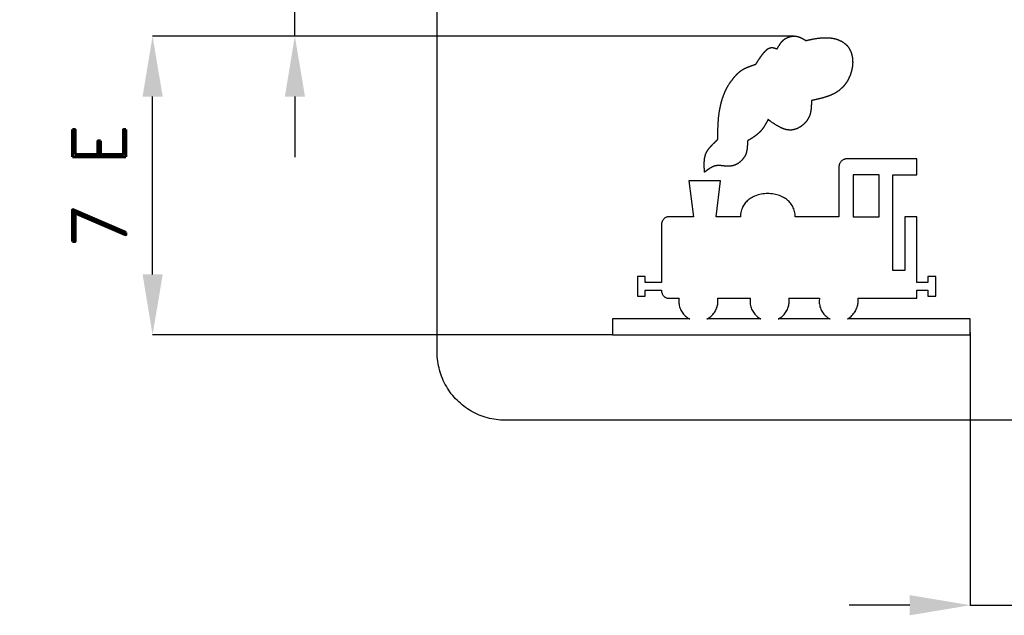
# Model space of a CAD drawing. Header units: millimetres. Extents: x -515 to 3121, y -2498 to 3941.
# Tile 2 of 5: x -212 to 1172, y -177 to 660. Entities that reach past the tile are written whole.
import ezdxf

# ---------------------------------------------------------------- set-up
doc = ezdxf.new("R2010")
doc.units = ezdxf.units.MM
doc.header["$LTSCALE"] = 5
doc.layers.add('Kóty', color=2, linetype='Continuous')
doc.layers.add('Značka', color=7, linetype='Continuous')
doc.styles.get("Standard").update_dxf_attribs({"font": 'romand.shx', "height": 75})
doc.dimstyles.get("Standard").update_dxf_attribs({"dimtxt": 75, "dimasz": 85, "dimexe": 0.18, "dimexo": 0.0625, "dimgap": 37.5, "dimtad": 1, "dimdec": 0, "dimzin": 0, "dimdsep": 46, "dimtxsty": 'Standard', "dimcen": 0.09, "dimadec": 0, "dimazin": 0, "dimtfac": 1, "dimtdec": 0, "dimtofl": 0, "dimtmove": 0, "dimatfit": 3, "dimfxl": 1, "dimtolj": 1, "dimtzin": 0, "dimarcsym": 0})

# ---------------------------------------------------------------- blocks, each defined once
blk = doc.blocks.new('*D2')
at = {"layer": 'Defpoints', "color": 0, "transparency": 16777216}
for p in [(-24.9, 636.8), (876.8, 636.8), (621.8, 216.8)]:
    blk.add_point(p, dxfattribs=at)
at = {"layer": 'Kóty', "color": 0, "lineweight": -2, "transparency": 16777216}
for p, q in [((876.8, 636.8), (-25, 636.8)), ((-24.9, 301.8), (-24.9, 551.8)), ((621.8, 216.8), (-25, 216.8))]:
    blk.add_line(p, q, dxfattribs=at)
at = {"layer": 'Kóty', "color": 0, "transparency": 16777216}
for points in [[(-39, 551.8), (-10.7, 551.8), (-24.9, 636.8)], [(-39, 301.8), (-10.7, 301.8), (-24.9, 216.8)]]:
    blk.add_solid(points, dxfattribs=at)
at = {"layer": 'Kóty', "color": 0, "transparency": 16777216, "insert": (-99.9, 426.8), "char_height": 75, "attachment_point": 5, "rotation": 90}
blk.add_mtext('\\A1;7 E', dxfattribs=at)

msp = doc.modelspace()

# ---------------------------------------------------------------- linework, layer by layer
at = {"layer": 'Kóty'}
for p, q in [((876.8, 636.8), (175, 636.8)), ((175.1, 551.8), (175.1, 466.8)), ((1124.4, 220), (1124.4, -163.4)), ((1039.4, -163.2), (954.4, -163.2))]:
    msp.add_line(p, q, dxfattribs=at)
for points in [[(175.1, 636.8), (175.1, 816.8)], [(1124.4, -163.2), (1364.4, -163.2)]]:
    msp.add_lwpolyline(points, dxfattribs=at)
for points in [[(161, 551.8), (189.3, 551.8), (175.1, 636.8)], [(1039.4, -149), (1039.4, -177.4), (1124.4, -163.2)]]:
    msp.add_solid(points, dxfattribs=at)
at = {"layer": 'Značka', "color": 251}
for points in [[(471.1, 96.8), (470.7, 96.8), (470.3, 96.8, -0.03218), (457.9, 97.7, -0.035443), (445.7, 100.2, -0.036267), (434, 104.2, -0.034421), (422.9, 109.8, -0.033721), (412.5, 116.7, -0.034085), (403.2, 124.9, -0.034209), (395, 134.2, -0.034229), (388.1, 144.6, -0.034044), (382.5, 155.7, -0.033412), (378.5, 167.5, -0.034127), (375.9, 179.6, -0.036745), (375.1, 192), (375.1, 192.4), (375.1, 192.8), (375.1, 1956.8)], [(751, 445.6), (751, 445.6), (751, 445.7), (751, 445.7), (751, 445.8), (751, 445.9), (751, 446), (751, 446.1), (750.9, 446.2), (750.9, 446.2), (750.9, 446.3), (750.9, 446.4), (750.9, 446.4), (750.9, 446.4), (750.9, 446.4), (750.9, 446.5), (750.9, 446.6), (750.9, 446.8), (750.9, 447), (750.9, 447.4), (750.8, 447.8), (750.8, 448.4), (750.8, 449), (750.7, 449.5), (750.7, 450.1), (750.7, 450.6), (750.6, 451), (750.6, 451.6), (750.6, 452.2), (750.6, 452.8), (750.5, 453.4), (750.5, 454), (750.5, 454.5), (750.5, 455), (750.5, 455.6), (750.5, 456), (750.5, 456.4), (750.5, 457), (750.5, 457.5), (750.5, 458.1), (750.5, 458.7), (750.5, 459.3), (750.6, 459.8), (750.6, 460.3), (750.6, 460.8), (750.7, 461.2), (750.7, 461.6), (750.8, 462.2), (750.8, 462.7), (750.9, 463.1), (750.9, 463.6), (751, 464), (751, 464.4), (751.1, 464.8), (751.1, 465.2), (751.2, 465.5), (751.3, 465.8), (751.3, 466.2), (751.4, 466.6, -0.004044), (751.5, 467.1, -0.003805), (751.6, 467.6), (751.7, 468), (751.8, 468.4), (751.9, 468.8, -0.00405), (752, 469.2), (752.1, 469.5), (752.2, 469.8), (752.3, 470.1, -0.004477), (752.4, 470.4), (752.5, 470.5), (752.5, 470.6), (752.5, 470.6), (752.5, 470.6), (752.5, 470.6), (752.5, 470.6), (752.5, 470.7), (752.5, 470.7), (752.6, 470.8), (752.6, 470.9), (752.6, 470.9), (752.6, 471), (752.7, 471), (752.7, 471.1), (752.7, 471.2), (752.7, 471.2), (752.8, 471.3), (752.8, 471.4), (752.8, 471.5), (752.9, 471.5), (752.9, 471.6), (752.9, 471.7), (752.9, 471.7), (753, 471.8), (753, 471.8), (753, 471.9), (753.1, 472.1), (753.2, 472.2), (753.2, 472.4), (753.3, 472.5), (753.4, 472.6), (753.4, 472.8), (753.5, 472.9), (753.5, 473), (753.6, 473.1), (753.7, 473.3, -0.005292), (753.9, 473.7, -0.003883), (754.1, 474.1, -0.002823), (754.3, 474.4, -0.003165), (754.5, 474.7, -0.003251), (754.6, 475, -0.003085), (754.8, 475.4, -0.002576), (755, 475.6, -0.002932), (755.1, 475.9, -0.003162), (755.4, 476.2, -0.00173), (755.6, 476.5, -0.002743), (755.9, 477, -0.004906), (756.2, 477.5, -0.00455), (756.5, 477.9, -0.003663), (756.9, 478.3, -0.003177), (757.2, 478.8, -0.003085), (757.5, 479.2, -0.002523), (757.7, 479.5, -0.002703), (758, 479.8, -0.002594), (758.3, 480.2, -0.000796), (758.7, 480.6, -0.001017), (759.1, 481.1, -0.00331), (759.5, 481.6, -0.003275), (759.8, 482, -0.002382), (760.2, 482.3, -0.001978), (760.6, 482.7, -0.002054), (760.9, 483.1, -0.001546), (761.2, 483.4, -0.001287), (761.5, 483.8, -0.001526), (761.9, 484.1, -0.00168), (762.3, 484.5, -0.001442), (762.6, 484.9, -0.000857), (763, 485.3, -0.000515), (763.3, 485.6, -0.000601), (763.6, 485.9, -0.00065), (763.9, 486.2, -0.000661), (764.3, 486.5, -0.000417), (764.5, 486.8, -0.000183), (764.8, 487, -0.000523), (765.1, 487.3, -0.001404), (765.4, 487.6, -0.001762), (765.8, 488, -0.000409), (766.2, 488.4), (766.6, 488.8), (766.9, 489.1), (767.3, 489.4), (767.6, 489.7, 0.000239), (767.9, 490, 0.00027), (768.2, 490.3, 0.000384), (768.5, 490.6, 0.000546), (768.8, 490.8), (768.9, 490.9), (768.9, 490.9), (768.9, 491), (768.9, 491), (768.9, 491), (769, 491), (769, 491), (769.1, 491.1), (769.1, 491.2), (769.2, 491.2), (769.2, 491.3), (769.3, 491.3), (769.4, 491.4), (769.4, 491.4), (769.5, 491.5), (769.5, 491.5), (769.5, 491.5), (769.5, 491.6), (769.5, 491.6), (769.5, 491.6), (769.5, 491.6), (769.5, 491.6), (769.5, 491.7), (769.5, 491.8), (769.5, 491.9), (769.5, 492), (769.5, 492.1), (769.5, 492.2), (769.5, 492.3), (769.5, 492.4), (769.5, 492.5), (769.5, 492.6), (769.5, 492.8), (769.5, 493.1), (769.5, 493.3), (769.5, 493.5), (769.5, 493.7), (769.5, 493.9), (769.5, 494.1), (769.5, 494.3), (769.5, 494.5), (769.5, 494.7), (769.5, 495.3), (769.6, 495.9), (769.6, 496.5), (769.6, 497), (769.6, 497.5), (769.6, 498), (769.6, 498.5), (769.6, 498.9), (769.6, 499.4), (769.6, 499.9), (769.6, 500.8), (769.6, 501.6), (769.7, 502.3), (769.7, 503), (769.7, 503.7), (769.7, 504.4), (769.7, 505), (769.7, 505.6), (769.8, 506.3), (769.8, 507), (769.8, 507.8), (769.9, 508.7), (769.9, 509.4), (769.9, 510.1), (770, 510.8), (770, 511.5), (770, 512.1), (770.1, 512.7), (770.1, 513.4), (770.1, 514.1), (770.2, 514.8), (770.2, 515.5), (770.3, 516), (770.3, 516.6), (770.4, 517.2), (770.4, 517.7), (770.4, 518.2), (770.5, 518.7), (770.5, 519.2), (770.6, 519.8), (770.6, 520.7), (770.7, 521.5), (770.8, 522.2), (770.8, 523), (770.9, 523.7), (771, 524.4), (771.1, 525), (771.1, 525.5), (771.2, 526.2), (771.3, 527, -0.002837), (771.5, 528.5, -0.00389), (771.7, 530, -0.003451), (771.9, 531.3, -0.002997), (772.1, 532.5, -0.002753), (772.4, 533.8, -0.002718), (772.6, 535.1, -0.002216), (772.8, 536.1, -0.002324), (773, 537.1, -0.002464), (773.3, 538.3, -0.001443), (773.6, 539.6, -0.001473), (773.9, 540.8, -0.002546), (774.2, 542.1, -0.002519), (774.4, 543.1, -0.002417), (774.7, 544.1, -0.00244), (775, 545.2, -0.002589), (775.3, 546.2, -0.002287), (775.5, 547, -0.002601), (775.8, 547.9, -0.002946), (776.1, 548.9, -0.001951), (776.4, 549.9, -0.002351), (776.9, 551.1, -0.00356), (777.3, 552.3, -0.003321), (777.6, 553.3, -0.003023), (778, 554.4, -0.002935), (778.4, 555.4, -0.003058), (778.8, 556.3, -0.002548), (779.1, 557.1, -0.002655), (779.5, 557.9, -0.003111), (779.9, 558.9, -0.002565), (780.3, 559.9, -0.002575), (780.8, 560.8, -0.003312), (781.2, 561.8, -0.003027), (781.6, 562.5, -0.002951), (782, 563.3, -0.002999), (782.4, 564.1, -0.003178), (782.8, 564.8, -0.002648), (783.1, 565.4, -0.002722), (783.5, 566, -0.003389), (783.9, 566.8, -0.003277), (784.3, 567.5, -0.00493), (785, 568.6, -0.005037), (785.7, 569.7, -0.003973), (786.3, 570.6, -0.003434), (786.9, 571.5, -0.003013), (787.6, 572.4, -0.002705), (788.2, 573.2, -0.001997), (788.7, 573.9, -0.001904), (789.2, 574.6, -0.001824), (789.9, 575.5, -0.000826), (790.5, 576.3, -0.000689), (791, 576.9, -0.001612), (791.5, 577.5, -0.001798), (791.9, 578, -0.001939), (792.3, 578.5, -0.002113), (792.7, 579, -0.002322), (793.1, 579.5, -0.002201), (793.4, 579.9, -0.002723), (793.7, 580.3, -0.003044), (794.1, 580.7, -0.001676), (794.5, 581.2, -0.001881), (795, 581.7, -0.003647), (795.4, 582.2, -0.003479), (795.8, 582.5, -0.002904), (796.1, 582.9, -0.002634), (796.5, 583.3, -0.002672), (796.9, 583.7, -0.00219), (797.2, 583.9, -0.002268), (797.5, 584.2, -0.002444), (797.9, 584.6, -0.001565), (798.3, 585, -0.002105), (798.7, 585.4, -0.003626), (799.2, 585.8, -0.003483), (799.6, 586.1, -0.003138), (800, 586.5, -0.00301), (800.4, 586.8, -0.003102), (800.8, 587.1, -0.002677), (801.2, 587.4, -0.002999), (801.5, 587.7, -0.003247), (801.9, 588, -0.001846), (802.3, 588.3, -0.001711), (802.7, 588.6, -0.002967), (803.1, 588.9, -0.002968), (803.5, 589.1, -0.002906), (803.8, 589.3, -0.003011), (804.2, 589.5, -0.003276), (804.5, 589.8, -0.002852), (804.8, 589.9, -0.003096), (805.1, 590.1, -0.003765), (805.4, 590.3, -0.003239), (805.8, 590.5, -0.004606), (806.3, 590.8, -0.004931), (806.9, 591.1, -0.003936), (807.4, 591.4, -0.003333), (807.8, 591.6, -0.002871), (808.3, 591.8, -0.002554), (808.8, 592), (809.1, 592.2), (809.5, 592.4), (810, 592.6), (810.5, 592.8), (810.8, 592.9), (811.1, 593.1), (811.4, 593.2), (811.7, 593.3), (812, 593.4), (812.3, 593.5), (812.5, 593.6), (812.7, 593.7), (813, 593.8), (813.3, 593.9), (813.6, 594.1), (813.9, 594.2), (814.1, 594.3), (814.4, 594.3), (814.6, 594.4), (814.9, 594.5), (815, 594.6), (815.2, 594.6), (815.5, 594.7), (815.7, 594.8), (816, 594.9), (816.3, 595), (816.6, 595.1), (816.9, 595.2), (817.1, 595.3), (817.4, 595.4), (817.6, 595.4), (817.8, 595.5), (818, 595.6), (818.3, 595.7), (818.5, 595.8), (818.8, 595.8), (819, 595.9), (819.2, 596), (819.4, 596.1), (819.6, 596.1), (819.8, 596.2), (819.9, 596.2), (820.2, 596.3), (820.4, 596.4), (820.6, 596.5), (820.9, 596.6), (821.1, 596.7), (821.4, 596.7), (821.6, 596.8), (821.8, 596.9), (822, 597), (822.2, 597), (822.4, 597.1), (822.6, 597.2), (822.6, 597.2), (822.6, 597.2), (822.7, 597.2), (822.7, 597.2), (822.7, 597.2), (822.7, 597.2), (822.8, 597.3), (822.8, 597.3), (822.9, 597.3), (822.9, 597.3), (822.9, 597.3), (823, 597.3), (823, 597.3), (823, 597.4), (823.1, 597.4), (823.1, 597.4), (823.1, 597.4), (823.1, 597.4), (823.1, 597.4), (823.1, 597.5), (823.2, 597.5), (823.2, 597.6), (823.2, 597.6), (823.3, 597.7), (823.3, 597.7), (823.3, 597.7), (823.3, 597.8), (823.4, 597.8), (823.4, 597.9), (823.5, 598.1), (823.6, 598.2), (823.6, 598.2), (823.7, 598.3), (823.8, 598.4), (823.8, 598.5), (823.9, 598.6), (823.9, 598.7), (824, 598.8), (824.2, 599.1), (824.4, 599.3), (824.5, 599.6), (824.7, 599.8), (824.8, 600.1), (825, 600.3), (825.1, 600.5), (825.2, 600.7), (825.4, 600.9), (825.5, 601.1, -0.001921), (825.8, 601.5), (826, 601.9), (826.2, 602.2), (826.4, 602.5), (826.7, 602.9), (826.9, 603.2), (827, 603.4), (827.2, 603.7), (827.4, 604), (827.6, 604.3, -0.001944), (827.9, 604.7), (828.1, 605.1), (828.3, 605.4), (828.6, 605.7), (828.8, 606.1), (829, 606.4), (829.2, 606.6), (829.4, 606.9), (829.6, 607.2), (829.8, 607.5), (830, 607.9), (830.2, 608.2), (830.4, 608.4), (830.6, 608.7), (830.8, 608.9), (831, 609.2), (831.1, 609.4), (831.3, 609.6), (831.5, 609.9), (831.7, 610.1), (832, 610.6, -0.001157), (832.3, 611, -0.001355), (832.5, 611.3, -0.001604), (832.8, 611.6, -0.001848), (833, 612, -0.002083), (833.3, 612.3, -0.002), (833.5, 612.6, -0.002473), (833.7, 612.8, -0.002867), (834, 613.1, -0.001807), (834.3, 613.5, -0.001563), (834.5, 613.7, -0.002458), (834.7, 614, -0.002233), (834.9, 614.3, -0.001853), (835.1, 614.5, -0.001665), (835.3, 614.7, -0.001668), (835.6, 614.9, -0.001295), (835.7, 615.1, -0.001216), (835.9, 615.3, -0.001393), (836.1, 615.5, -0.00124), (836.3, 615.8, -0.001299), (836.5, 616, -0.001551), (836.7, 616.2, -0.001509), (836.9, 616.4, -0.001749), (837.1, 616.6, -0.001964), (837.3, 616.7, -0.002169), (837.5, 616.9, -0.001937), (837.6, 617.1, -0.002185), (837.8, 617.2, -0.002708), (838, 617.4, -0.002354), (838.1, 617.5, -0.003067), (838.4, 617.7, -0.004255), (838.6, 617.9, -0.003984), (838.8, 618.1, -0.003879), (839, 618.2, -0.003834), (839.1, 618.4, -0.003842), (839.3, 618.5, -0.003455), (839.5, 618.6, -0.004199), (839.6, 618.8, -0.004247), (839.8, 618.9), (840, 619), (840.3, 619.2, -0.00634), (840.5, 619.3, -0.006729), (840.6, 619.4, -0.006053), (840.8, 619.5, -0.006065), (841, 619.6, -0.006803), (841.2, 619.7), (841.3, 619.8), (841.5, 619.8, -0.007547), (841.7, 619.9, -0.007542), (841.8, 620, -0.008603), (842.1, 620.1, -0.008971), (842.3, 620.2), (842.5, 620.2), (842.6, 620.3), (842.8, 620.3), (843, 620.3), (843.2, 620.4), (843.3, 620.4), (843.5, 620.4), (843.7, 620.5), (843.9, 620.5), (844.2, 620.6), (844.3, 620.6), (844.5, 620.6), (844.7, 620.6), (844.9, 620.7), (845.1, 620.7), (845.2, 620.7), (845.4, 620.7), (845.6, 620.7), (845.8, 620.7), (846, 620.7), (846.2, 620.7), (846.4, 620.7), (846.6, 620.7), (846.7, 620.6), (846.9, 620.6), (847, 620.6), (847.2, 620.6), (847.4, 620.5), (847.6, 620.5), (847.8, 620.5), (848, 620.4), (848.2, 620.4), (848.4, 620.3), (848.6, 620.3), (848.7, 620.2), (848.9, 620.2), (849.1, 620.2), (849.2, 620.1), (849.4, 620), (849.6, 620), (849.8, 619.9), (850, 619.9), (850.1, 619.8), (850.3, 619.7), (850.5, 619.7), (850.6, 619.6), (850.8, 619.6), (850.9, 619.5), (851.1, 619.4), (851.3, 619.4), (851.5, 619.3), (851.6, 619.2), (851.8, 619.2), (851.9, 619.1), (852.1, 619.1), (852.2, 619), (852.3, 618.9), (852.5, 618.9), (852.5, 618.9), (852.5, 618.9), (852.5, 618.9), (852.5, 618.8), (852.6, 618.8), (852.6, 618.8), (852.6, 618.8), (852.6, 618.8), (852.7, 618.8), (852.7, 618.8), (852.7, 618.8), (852.7, 618.8), (852.8, 618.7), (852.8, 618.7), (852.8, 618.7), (852.8, 618.7), (852.8, 618.8), (852.8, 618.8), (852.8, 618.8), (852.9, 618.8), (852.9, 618.9), (852.9, 618.9), (853, 619), (853, 619), (853, 619.1), (853, 619.1), (853.1, 619.2), (853.1, 619.2, -0.007047), (853.1, 619.3), (853.2, 619.4), (853.3, 619.5), (853.3, 619.6), (853.4, 619.7), (853.4, 619.8), (853.5, 619.9), (853.5, 620), (853.6, 620.1), (853.6, 620.1), (853.8, 620.4), (854, 620.7), (854.1, 620.9), (854.3, 621.2), (854.4, 621.4), (854.5, 621.6), (854.6, 621.8), (854.8, 622), (854.9, 622.3), (855, 622.5, -0.001801), (855.3, 622.9), (855.5, 623.2), (855.7, 623.5), (855.9, 623.8), (856.1, 624.1), (856.3, 624.4), (856.4, 624.7), (856.6, 624.9), (856.8, 625.2), (857, 625.5, -0.002112), (857.2, 625.9, -0.002422), (857.4, 626.2, -0.00227), (857.6, 626.5, -0.00252), (857.9, 626.8, -0.002665), (858.1, 627.1, -0.002709), (858.3, 627.4, -0.00256), (858.4, 627.6, -0.003314), (858.6, 627.8, -0.003374), (858.8, 628.1), (859.1, 628.4, -0.000938), (859.3, 628.6, -0.00349), (859.5, 628.9, -0.003606), (859.7, 629.1, -0.002893), (859.9, 629.3, -0.002656), (860.1, 629.5, -0.0029), (860.2, 629.7, -0.002336), (860.4, 629.9, -0.002172), (860.6, 630, -0.002752), (860.7, 630.2, -0.003026), (860.9, 630.4, -0.004702), (861.3, 630.7, -0.004493), (861.6, 631, -0.003797), (861.8, 631.3, -0.004087), (862.1, 631.5, -0.004322), (862.4, 631.7, -0.004527), (862.6, 632, -0.003816), (862.9, 632.1, -0.004063), (863.1, 632.3, -0.005038), (863.4, 632.5, -0.004687), (863.6, 632.7, -0.006423), (864, 633, -0.006895), (864.4, 633.3, -0.005753), (864.8, 633.5, -0.00536), (865.1, 633.7, -0.005176), (865.5, 633.9, -0.005204), (865.8, 634.1, -0.004084), (866.1, 634.2, -0.003915), (866.4, 634.4, -0.004809), (866.8, 634.6, -0.004876), (867.1, 634.7, -0.004762), (867.5, 634.9, -0.004303), (867.9, 635), (868.2, 635.2), (868.5, 635.3), (868.8, 635.4), (869.2, 635.5), (869.4, 635.6), (869.7, 635.7), (870, 635.8), (870.3, 635.9, -0.004196), (870.7, 636, -0.004642), (871.1, 636.1), (871.4, 636.2), (871.8, 636.2), (872.1, 636.3), (872.4, 636.4), (872.7, 636.4), (873, 636.5), (873.3, 636.5), (873.6, 636.6), (874, 636.6), (874.3, 636.6), (874.6, 636.7), (874.8, 636.7), (875.1, 636.7), (875.4, 636.7), (875.6, 636.8), (875.8, 636.8), (876.1, 636.8), (876.4, 636.8), (876.8, 636.8), (877.2, 636.8), (877.5, 636.8), (877.9, 636.8), (878.2, 636.8), (878.5, 636.7), (878.8, 636.7), (879.1, 636.7), (879.4, 636.7), (879.8, 636.6, -0.006015), (880.2, 636.6), (880.6, 636.5), (880.9, 636.4), (881.3, 636.3), (881.6, 636.3), (882, 636.2), (882.2, 636.1), (882.5, 636), (882.8, 635.9), (883.2, 635.8), (883.5, 635.7), (883.8, 635.6), (884.1, 635.5), (884.4, 635.4), (884.7, 635.3), (884.9, 635.2), (885.2, 635.1), (885.4, 635), (885.6, 634.9), (885.9, 634.8), (886.2, 634.6), (886.6, 634.5), (886.8, 634.4), (887.1, 634.2), (887.4, 634.1), (887.6, 634), (887.8, 633.9), (888.1, 633.7), (888.3, 633.6), (888.6, 633.5), (888.8, 633.3), (889.1, 633.2), (889.3, 633.1), (889.5, 633), (889.7, 632.8), (889.9, 632.7), (890.1, 632.6), (890.3, 632.5), (890.5, 632.4), (890.7, 632.3), (891, 632.1), (891.3, 631.9), (891.5, 631.8), (891.7, 631.7), (891.9, 631.5), (892.2, 631.4), (892.4, 631.3), (892.5, 631.2), (892.7, 631.1), (892.9, 630.9), (893, 630.9), (893, 630.9), (893, 630.9), (893, 630.9), (893, 630.9), (893, 630.9), (893.1, 630.9), (893.1, 630.8), (893.1, 630.8), (893.2, 630.8), (893.2, 630.8), (893.3, 630.7), (893.3, 630.7), (893.3, 630.7), (893.4, 630.7), (893.4, 630.7), (893.4, 630.6), (893.4, 630.6), (893.4, 630.6), (893.4, 630.7), (893.5, 630.7), (893.5, 630.7), (893.6, 630.7), (893.7, 630.7), (893.8, 630.7), (893.9, 630.7), (894, 630.8), (894.1, 630.8), (894.2, 630.8), (894.3, 630.8), (894.4, 630.9), (894.6, 630.9), (894.8, 631), (895.1, 631), (895.4, 631.1), (895.6, 631.1), (895.8, 631.2), (896.1, 631.2), (896.2, 631.3), (896.4, 631.3), (896.7, 631.3), (896.9, 631.4), (897.6, 631.5), (898.3, 631.7), (898.9, 631.8), (899.5, 631.9), (900, 632), (900.6, 632.2), (901.1, 632.3), (901.6, 632.4), (902.1, 632.5), (902.7, 632.6), (903.7, 632.8), (904.6, 632.9), (905.4, 633.1), (906.2, 633.2), (906.9, 633.3), (907.7, 633.5), (908.4, 633.6), (909, 633.6), (909.8, 633.8), (910.6, 633.9), (911.5, 634, -0.002969), (912.4, 634.1, -0.003016), (913.2, 634.2, -0.002652), (914, 634.3, -0.002537), (914.8, 634.3, -0.00267), (915.6, 634.4), (916.2, 634.4), (916.9, 634.5, -0.002866), (917.7, 634.5), (918.5, 634.6), (919.2, 634.6, -0.003204), (920, 634.6), (920.6, 634.6), (921.3, 634.6), (921.9, 634.6), (922.5, 634.6), (923.1, 634.6), (923.6, 634.6), (924.2, 634.5), (924.8, 634.5, -0.003898), (925.8, 634.4, -0.004359), (926.8, 634.4, -0.003887), (927.6, 634.3, -0.004025), (928.4, 634.2, -0.004185), (929.3, 634.1, -0.004382), (930.1, 634), (930.7, 633.9, -0.004164), (931.4, 633.8, -0.004921), (932.2, 633.6, -0.003883), (933, 633.4), (933.5, 633.3), (934.1, 633.2), (934.6, 633), (935.1, 632.9), (935.6, 632.8), (936.1, 632.6), (936.4, 632.5), (936.8, 632.4), (937.3, 632.2), (937.8, 632.1), (938.3, 631.9), (938.7, 631.7), (939.1, 631.6), (939.5, 631.4), (939.9, 631.2), (940.3, 631.1), (940.6, 630.9), (940.9, 630.8), (941.3, 630.6), (941.7, 630.4), (942.2, 630.2), (942.6, 630), (943, 629.8), (943.4, 629.6), (943.8, 629.4), (944.1, 629.2), (944.4, 629), (944.7, 628.8), (945.1, 628.6), (945.4, 628.4), (945.8, 628.1), (946.1, 627.9), (946.4, 627.7), (946.7, 627.5), (946.9, 627.3), (947.2, 627.1), (947.4, 627), (947.6, 626.8), (947.9, 626.6), (948.2, 626.4), (948.5, 626.1), (948.9, 625.8), (949.2, 625.5), (949.5, 625.2), (949.8, 625), (950.1, 624.7), (950.4, 624.5), (950.6, 624.2), (950.9, 623.9), (951.2, 623.6, -0.009478), (951.9, 622.8, -0.011942), (952.6, 622, -0.010457), (953.1, 621.3, -0.009361), (953.6, 620.5, -0.008771), (954.1, 619.8, -0.008659), (954.6, 619, -0.007241), (954.9, 618.4, -0.007968), (955.3, 617.7, -0.008392), (955.6, 616.9, -0.004381), (956, 616.1, -0.004417), (956.4, 615.2, -0.008309), (956.7, 614.4, -0.007861), (957, 613.7, -0.006561), (957.3, 612.9, -0.005951), (957.5, 612.2, -0.006047), (957.7, 611.4, -0.00491), (957.9, 610.8, -0.004988), (958, 610.2, -0.005478), (958.2, 609.5, -0.003868), (958.3, 608.7, -0.004626), (958.5, 607.8, -0.006272), (958.7, 606.8, -0.00566), (958.8, 606, -0.005177), (958.9, 605.2, -0.004946), (959, 604.4, -0.004963), (959, 603.7, -0.004156), (959.1, 603, -0.004504), (959.1, 602.4, -0.004884), (959.1, 601.6, -0.00293), (959.2, 600.8), (959.2, 600, -0.004576), (959.2, 599.2, -0.004373), (959.1, 598.6, -0.003992), (959.1, 597.9, -0.003874), (959.1, 597.3, -0.004018), (959, 596.6), (959, 596.1), (958.9, 595.6, -0.004219), (958.9, 595), (958.8, 594.3, -0.003918), (958.6, 593.4, -0.005508), (958.5, 592.4, -0.004926), (958.4, 591.6, -0.004272), (958.2, 590.9, -0.003921), (958, 590.1, -0.003864), (957.9, 589.3, -0.003155), (957.7, 588.7, -0.003323), (957.5, 588, -0.0035), (957.3, 587.3, -0.001973), (957.1, 586.5, -0.002231), (956.9, 585.6, -0.003986), (956.6, 584.8, -0.003894), (956.4, 584.1, -0.00358), (956.1, 583.4, -0.003528), (955.9, 582.6, -0.003739), (955.6, 581.9, -0.003209), (955.4, 581.4, -0.00348), (955.2, 580.8, -0.00403), (954.9, 580.1, -0.003055), (954.6, 579.4, -0.00295), (954.3, 578.8, -0.003819), (954, 578.1, -0.003424), (953.8, 577.6, -0.003188), (953.5, 577, -0.00314), (953.2, 576.5, -0.003283), (953, 575.9, -0.002641), (952.7, 575.5, -0.002556), (952.5, 575.1, -0.00324), (952.2, 574.5, -0.003434), (951.9, 574, -0.003982), (951.5, 573.4, -0.003688), (951.1, 572.8, -0.003036), (950.8, 572.3, -0.003196), (950.5, 571.8, -0.003269), (950.2, 571.3, -0.003256), (949.8, 570.8, -0.002775), (949.6, 570.4, -0.003133), (949.3, 570, -0.003493), (948.9, 569.6, -0.002216), (948.6, 569.1, -0.002214), (948.2, 568.6, -0.003647), (947.9, 568.2, -0.003379), (947.6, 567.8, -0.002877), (947.3, 567.5, -0.002692), (947, 567.1, -0.002828), (946.7, 566.8, -0.002187), (946.4, 566.5, -0.001925), (946.2, 566.2, -0.00253), (945.9, 565.9, -0.003099), (945.6, 565.5, -0.00476), (945.1, 565, -0.004379), (944.6, 564.5, -0.003468), (944.2, 564.1, -0.003425), (943.8, 563.7, -0.003341), (943.4, 563.4, -0.003204), (942.9, 563, -0.002573), (942.6, 562.7, -0.002686), (942.2, 562.4, -0.002958), (941.8, 562, -0.001986), (941.4, 561.6, -0.004071), (940.4, 560.9, -0.005965), (939.5, 560.1, -0.005614), (938.7, 559.5, -0.005304), (937.9, 559, -0.005267), (937, 558.4, -0.005496), (936.2, 557.8, -0.004778), (935.5, 557.4, -0.005359), (934.8, 557, -0.006028), (934, 556.5, -0.003963), (933.1, 556, -0.003872), (932.2, 555.5, -0.005609), (931.3, 555.1, -0.00501), (930.5, 554.7, -0.004235), (929.7, 554.4, -0.0038), (928.9, 554, -0.003702), (928.1, 553.7, -0.002955), (927.5, 553.4, -0.00302), (926.9, 553.2, -0.00314), (926.1, 552.9, -0.001792), (925.3, 552.6, -0.00203), (924.3, 552.2, -0.003329), (923.3, 551.9, -0.003077), (922.4, 551.6, -0.002606), (921.6, 551.3, -0.002341), (920.8, 551, -0.002282), (919.9, 550.8), (919.3, 550.6), (918.6, 550.4, -0.002066), (917.7, 550.1), (916.9, 549.9), (916.1, 549.7), (915.2, 549.5), (914.5, 549.3), (913.8, 549.1), (913.1, 548.9), (912.4, 548.8), (911.9, 548.6), (911.3, 548.5), (910.6, 548.3), (909.9, 548.2), (909, 548), (908.1, 547.8), (907.4, 547.6), (906.6, 547.4), (905.9, 547.3), (905.1, 547.1), (904.5, 547), (903.9, 546.8), (903.3, 546.7), (902.7, 546.6), (902.5, 546.5), (902.4, 546.5), (902.4, 546.5), (902.4, 546.5), (902.4, 546.5), (902.3, 546.5), (902.2, 546.5), (902.1, 546.4), (902, 546.4), (901.9, 546.4), (901.7, 546.4), (901.6, 546.3), (901.5, 546.3), (901.4, 546.3), (901.3, 546.3), (901.2, 546.2), (901.1, 546.2), (901.1, 546.2), (901.1, 546.2), (901.1, 546.2), (901.1, 546.2), (901.1, 546.2), (901.1, 546.1), (901.1, 546.1), (901.1, 546), (901.1, 545.9), (901.1, 545.8), (901.1, 545.8), (901.1, 545.7), (901.1, 545.7), (901.1, 545.6), (901.1, 545.5), (901.1, 545.3), (901.1, 545.2), (901.1, 545), (901.1, 544.9), (901.1, 544.7), (901.1, 544.6), (901.1, 544.5), (901.1, 544.3), (901.1, 544.2), (901.1, 544.1), (901.1, 543.6), (901.1, 543.2), (901.1, 542.8), (901.1, 542.5), (901.1, 542.1), (901.1, 541.7), (901.1, 541.4), (901.1, 541.2), (901.1, 540.8), (901.1, 540.4), (901, 539.9), (901, 539.3), (901, 538.8), (901, 538.3), (901, 537.8), (900.9, 537.4), (900.9, 537), (900.9, 536.6), (900.9, 536.1), (900.8, 535.6), (900.8, 535.1), (900.7, 534.5), (900.7, 534), (900.6, 533.6), (900.5, 533.1), (900.5, 532.6), (900.4, 532.2), (900.4, 531.9), (900.3, 531.4), (900.2, 530.9), (900.1, 530.5), (900, 530), (899.9, 529.7), (899.9, 529.3), (899.8, 528.9), (899.7, 528.6), (899.6, 528.3), (899.5, 528), (899.4, 527.6), (899.3, 527.2, -0.003936), (899.2, 526.7, -0.00488), (899, 526.1, -0.004363), (898.8, 525.7, -0.004152), (898.7, 525.2, -0.004118), (898.5, 524.8, -0.004258), (898.3, 524.3, -0.00356), (898.2, 524, -0.003762), (898, 523.6, -0.004434), (897.8, 523.2, -0.003659), (897.6, 522.7, -0.006752), (897.2, 522, -0.008641), (896.8, 521.2, -0.007571), (896.5, 520.6, -0.006725), (896.1, 520, -0.006263), (895.7, 519.4, -0.006169), (895.3, 518.8, -0.005054), (895, 518.3, -0.005361), (894.7, 517.9, -0.005724), (894.3, 517.3, -0.003378), (893.8, 516.7, -0.003515), (893.4, 516.2, -0.006083), (892.9, 515.6, -0.005713), (892.5, 515.2, -0.004863), (892.1, 514.7, -0.004505), (891.7, 514.3, -0.004645), (891.2, 513.9, -0.003761), (890.9, 513.5, -0.003753), (890.6, 513.2, -0.004348), (890.1, 512.8, -0.003695), (889.7, 512.4, -0.004485), (889.1, 511.9, -0.005406), (888.6, 511.4, -0.004844), (888.1, 511.1, -0.004773), (887.6, 510.7, -0.004746), (887.2, 510.4, -0.004766), (886.7, 510, -0.004156), (886.3, 509.7, -0.004824), (885.9, 509.5, -0.005118), (885.4, 509.2, -0.002439), (884.9, 508.8, -0.002406), (884.4, 508.5, -0.005185), (883.9, 508.3, -0.005111), (883.5, 508, -0.004357), (883.1, 507.8, -0.004137), (882.7, 507.6, -0.004439), (882.3, 507.4, -0.003616), (882, 507.2, -0.003496), (881.6, 507.1, -0.004379), (881.2, 506.9, -0.00454), (880.8, 506.7, -0.006672), (880.2, 506.5, -0.006917), (879.6, 506.3, -0.005851), (879.1, 506.1, -0.005802), (878.5, 505.9, -0.005796), (878, 505.8, -0.005813), (877.5, 505.6, -0.004845), (877.1, 505.5, -0.005202), (876.6, 505.4, -0.00594), (876.1, 505.3, -0.00433), (875.5, 505.2, -0.008157), (874.5, 505, -0.011328), (873.5, 504.9, -0.010332), (872.7, 504.8, -0.009449), (871.8, 504.8, -0.009151), (870.9, 504.8, -0.009438), (870.1, 504.8, -0.007958), (869.4, 504.9, -0.008569), (868.7, 504.9, -0.009765), (867.9, 505, -0.007148), (867, 505.2, -0.007237), (866.2, 505.3, -0.009564), (865.3, 505.5, -0.008313), (864.6, 505.7, -0.007076), (863.9, 505.9, -0.006347), (863.2, 506.1, -0.006109), (862.5, 506.4), (861.9, 506.6), (861.4, 506.8, -0.005), (860.7, 507.1), (860, 507.4, -0.003529), (859.1, 507.7, -0.005026), (858.2, 508.1, -0.00448), (857.5, 508.5, -0.003825), (856.8, 508.8), (856.1, 509.2), (855.4, 509.6), (854.9, 509.9), (854.3, 510.2), (853.6, 510.6), (852.9, 511), (852.3, 511.4), (851.6, 511.8), (851, 512.2), (850.4, 512.6), (849.9, 512.9), (849.3, 513.3), (848.9, 513.6), (848.4, 513.9), (847.9, 514.3), (847.3, 514.6), (846.6, 515.1), (845.9, 515.6), (845.2, 516), (844.6, 516.5), (844, 516.9), (843.4, 517.3), (843, 517.6), (842.5, 518), (842, 518.3), (841.5, 518.7), (841.4, 518.8), (841.3, 518.8), (841.3, 518.8), (841.2, 518.9), (841.2, 518.9), (841.2, 518.9), (841.1, 519), (841, 519), (840.9, 519.1), (840.8, 519.2), (840.7, 519.2), (840.6, 519.3), (840.5, 519.4), (840.4, 519.4), (840.3, 519.5), (840.2, 519.6), (840.2, 519.6), (840.2, 519.6), (840.2, 519.6), (840.2, 519.6), (840.2, 519.6), (840.2, 519.5), (840.2, 519.5), (840.2, 519.5), (840.1, 519.4), (840.1, 519.4), (840.1, 519.3), (840, 519.3), (840, 519.2), (840, 519.2), (840, 519.1), (839.9, 519.1, 0.012696), (839.9, 519), (839.8, 518.8), (839.8, 518.7), (839.7, 518.6), (839.7, 518.5), (839.6, 518.4), (839.6, 518.4), (839.5, 518.3), (839.5, 518.2), (839.4, 518.1), (839.3, 517.8), (839.1, 517.5), (839, 517.2), (838.9, 517), (838.7, 516.7), (838.6, 516.5), (838.5, 516.3), (838.4, 516.1), (838.3, 515.8), (838.1, 515.6), (837.9, 515.2), (837.7, 514.8), (837.5, 514.4), (837.3, 514.1), (837.1, 513.8), (837, 513.5), (836.8, 513.2), (836.6, 512.9), (836.5, 512.6), (836.3, 512.3), (836, 511.9), (835.8, 511.5), (835.6, 511.2), (835.4, 510.9), (835.2, 510.5), (835, 510.2), (834.9, 510), (834.7, 509.7), (834.5, 509.4), (834.3, 509.1), (834.1, 508.8), (833.9, 508.5), (833.7, 508.3), (833.6, 508), (833.4, 507.8), (833.2, 507.5), (833.1, 507.3), (833, 507.1), (832.8, 506.9), (832.6, 506.7, -0.002414), (832.4, 506.3, -0.001867), (832.1, 506, -0.001541), (831.9, 505.7, -0.001979), (831.7, 505.4, -0.002279), (831.5, 505.1, -0.002451), (831.2, 504.8, -0.002125), (831.1, 504.6, -0.00232), (830.9, 504.4, -0.002988), (830.6, 504.1, -0.002918), (830.4, 503.8, -0.005588), (830, 503.3, -0.005819), (829.5, 502.8, -0.004719), (829.1, 502.4, -0.004273), (828.7, 502, -0.003935), (828.3, 501.6, -0.003706), (827.9, 501.2, -0.002912), (827.5, 500.9, -0.002988), (827.2, 500.6, -0.003091), (826.8, 500.2, -0.001706), (826.3, 499.8, -0.001659), (825.9, 499.4, -0.002934), (825.5, 499.1, -0.002731), (825.1, 498.8, -0.002235), (824.7, 498.4, -0.002014), (824.4, 498.2, -0.002067), (824, 497.9, -0.001608), (823.7, 497.6, -0.001478), (823.4, 497.4, -0.001773), (823, 497.1, -0.001793), (822.6, 496.8, -0.002123), (822.1, 496.5, -0.002002), (821.7, 496.1, -0.001566), (821.3, 495.9, -0.001464), (820.9, 495.6, -0.001437), (820.5, 495.3, -0.001484), (820.1, 495), (819.8, 494.8), (819.4, 494.6), (819, 494.3, -0.002338), (818.6, 494.1, -0.002114), (818.2, 493.8), (817.9, 493.6), (817.5, 493.3), (817.2, 493.1), (816.9, 492.9), (816.5, 492.7), (816.3, 492.6), (816, 492.4), (815.7, 492.2), (815.3, 492), (814.9, 491.7), (814.5, 491.5), (814.1, 491.2), (813.8, 491), (813.4, 490.8), (813.1, 490.6), (812.8, 490.4), (812.5, 490.3), (812.2, 490.1), (811.9, 489.9), (811.8, 489.9), (811.8, 489.8), (811.8, 489.8), (811.8, 489.8), (811.8, 489.8), (811.7, 489.8), (811.7, 489.8), (811.6, 489.7), (811.6, 489.7), (811.5, 489.7), (811.4, 489.6), (811.4, 489.6), (811.3, 489.6), (811.3, 489.5), (811.2, 489.5), (811.2, 489.5), (811.2, 489.5), (811.2, 489.5), (811.2, 489.4), (811.2, 489.4), (811.2, 489.4), (811.2, 489.4), (811.2, 489.4), (811.2, 489.3), (811.2, 489.3), (811.2, 489.2), (811.2, 489.1), (811.2, 489.1), (811.2, 489), (811.2, 489), (811.2, 488.9), (811.2, 488.9), (811.2, 488.7), (811.2, 488.6), (811.2, 488.5), (811.2, 488.4), (811.2, 488.3), (811.2, 488.2), (811.2, 488.1), (811.2, 488), (811.2, 487.9), (811.2, 487.8), (811.2, 487.4), (811.2, 487.1), (811.2, 486.8), (811.1, 486.5), (811.1, 486.2), (811.1, 486), (811.1, 485.7), (811.1, 485.5), (811.1, 485.2), (811.1, 485), (811.1, 484.5), (811.1, 484.1), (811.1, 483.7), (811.1, 483.3), (811.1, 483), (811, 482.6), (811, 482.3), (811, 482), (811, 481.7), (811, 481.3), (810.9, 480.9), (810.9, 480.4), (810.9, 480.1), (810.8, 479.7), (810.8, 479.3), (810.8, 479), (810.7, 478.7), (810.7, 478.4), (810.7, 478), (810.6, 477.7), (810.6, 477.3), (810.5, 477), (810.5, 476.7), (810.4, 476.4), (810.3, 476.1), (810.3, 475.8), (810.2, 475.6), (810.2, 475.4), (810.1, 475.1), (810.1, 474.8), (810, 474.4, -0.003904), (809.9, 473.9, -0.004439), (809.8, 473.6), (809.7, 473.2), (809.6, 472.8, -0.00459), (809.5, 472.5), (809.4, 472.2), (809.3, 471.9, -0.005449), (809.2, 471.6, -0.004638), (809.1, 471.2, -0.009654), (808.8, 470.5, -0.011337), (808.5, 469.8, -0.0094), (808.2, 469.2, -0.007832), (807.9, 468.6, -0.006869), (807.5, 468.1, -0.006461), (807.2, 467.5, -0.004849), (806.9, 467.1, -0.004523), (806.6, 466.6, -0.00476), (806.2, 466.1, -0.003392), (805.9, 465.6, -0.003349), (805.5, 465, -0.004467), (805.1, 464.5, -0.004166), (804.7, 464.1, -0.004154), (804.4, 463.6, -0.004263), (804, 463.2, -0.004515), (803.6, 462.8, -0.003872), (803.4, 462.4, -0.004202), (803.1, 462.1, -0.005003), (802.7, 461.7, -0.004093), (802.3, 461.3, -0.005018), (801.8, 460.9, -0.006399), (801.3, 460.4, -0.005709), (800.9, 460, -0.005306), (800.5, 459.7, -0.00515), (800.1, 459.3, -0.005233), (799.6, 459, -0.004334), (799.3, 458.7, -0.004555), (798.9, 458.4, -0.00521), (798.5, 458.1, -0.00395), (798, 457.8, -0.004039), (797.6, 457.5, -0.005896), (797.2, 457.3, -0.005617), (796.8, 457, -0.00545), (796.4, 456.8, -0.005511), (796, 456.6, -0.005807), (795.6, 456.4, -0.005075), (795.3, 456.3, -0.005725), (795, 456.1, -0.006557), (794.6, 455.9, -0.004603), (794.2, 455.8, -0.006628), (793.6, 455.5, -0.009213), (793, 455.3, -0.007965), (792.5, 455.2, -0.006392), (792, 455, -0.005469), (791.5, 454.9, -0.005157), (791, 454.8), (790.6, 454.7), (790.2, 454.6, -0.003575), (789.7, 454.5), (789.1, 454.4, -0.00291), (788.5, 454.3, -0.004466), (787.9, 454.2, -0.00438), (787.3, 454.1, -0.004414), (786.8, 454, -0.004721), (786.3, 454, -0.005315), (785.8, 453.9), (785.3, 453.9), (784.9, 453.9, -0.0052), (784.5, 453.9, -0.006168), (784, 453.9), (783.9, 453.9), (783.9, 453.9), (783.8, 453.9), (783.7, 453.9), (783.6, 453.9), (783.5, 453.9), (783.1, 453.9), (782.8, 453.9), (782.4, 453.9), (781.9, 453.9), (781.5, 453.9), (781.1, 454), (780.7, 454), (780.4, 454.1), (779.9, 454.1), (779.5, 454.2), (779, 454.2), (778.5, 454.3), (778, 454.3), (777.6, 454.4), (777.2, 454.4), (776.7, 454.5), (776.4, 454.5), (776.1, 454.6), (775.6, 454.6), (775.2, 454.7), (774.8, 454.7), (774.4, 454.8), (774.1, 454.8), (773.7, 454.8), (773.4, 454.8), (773.1, 454.9), (772.8, 454.9), (772.5, 454.9), (772.2, 454.9), (771.8, 454.9), (771.4, 455, 0.005438), (770.9, 455), (770.4, 455), (770, 454.9), (769.6, 454.9), (769.2, 454.9), (768.9, 454.9), (768.6, 454.8, 0.005392), (768.2, 454.8), (767.8, 454.7, 0.004856), (767.2, 454.7, 0.0081), (766.7, 454.6, 0.007565), (766.3, 454.5, 0.006477), (765.9, 454.4, 0.006016), (765.5, 454.3, 0.006159), (765, 454.1, 0.005031), (764.7, 454, 0.00511), (764.4, 453.9, 0.005809), (764, 453.8, 0.004533), (763.5, 453.6, 0.004737), (763.1, 453.5, 0.006135), (762.7, 453.3, 0.005279), (762.4, 453.1, 0.004415), (762, 453, 0.003957), (761.7, 452.8, 0.003886), (761.3, 452.6), (761.1, 452.5), (760.8, 452.3, 0.003001), (760.4, 452.2, 0.003225), (760.1, 452, 0.003603), (759.7, 451.7, 0.002525), (759.3, 451.5), (759, 451.3, 0.002036), (758.6, 451.1, 0.002105), (758.3, 450.9, 0.001986), (758, 450.7), (757.7, 450.5), (757.4, 450.3, 0.001941), (757.1, 450.1), (756.8, 449.9), (756.5, 449.6, 0.001788), (756.1, 449.4), (755.9, 449.2), (755.6, 449.1), (755.4, 448.9), (755.1, 448.7), (754.9, 448.5), (754.7, 448.4), (754.4, 448.2), (754.2, 448, -0.001188), (753.8, 447.8), (753.5, 447.5), (753.2, 447.3), (753, 447.1), (752.7, 446.9), (752.4, 446.7), (752.2, 446.5), (752, 446.4), (751.8, 446.2), (751.5, 446), (751.5, 446), (751.5, 446), (751.5, 446), (751.4, 446), (751.4, 446), (751.4, 446), (751.4, 445.9), (751.3, 445.9), (751.3, 445.9), (751.3, 445.8), (751.2, 445.8), (751.2, 445.8), (751.1, 445.7), (751.1, 445.7), (751, 445.7), (751, 445.6), (751, 445.6), (751, 445.6)], [(730.1, 239.2), (621.8, 239.2), (621.8, 216.8), (1124.4, 216.8), (1124.4, 239.2), (951.9, 239.2), (952.3, 239.4, 0.004857), (952.7, 239.7, 0.043384), (955.6, 241.6, 0.036269), (958.2, 244, 0.031876), (960.5, 246.7, 0.02772), (962.5, 249.7, 0.026695), (964.2, 252.9, 0.028348), (965.5, 256.3, 0.023269), (966.3, 259, 0.024275), (966.9, 261.7, 0.029535), (967.1, 264.5, 0.040163), (967, 267.3, 0.005795), (967, 267.8), (966.9, 268.3), (1049.2, 268.3), (1049.2, 279.5), (1064.9, 279.5), (1064.9, 271.1), (1076.1, 271.1), (1076.1, 298.8), (1064.9, 298.8), (1064.9, 290.7), (1049.2, 290.7), (1049.2, 382.9), (1032.7, 382.9), (1032.7, 307.2), (1015.6, 307.2), (1015.6, 441.8), (1049.2, 441.8), (1049.2, 464.2), (951, 464.2), (951, 464.2), (951, 464.2), (950.9, 464.2), (950.9, 464.2), (950.9, 464.2), (950.9, 464.2), (950.9, 464.2), (950.9, 464.2), (950.9, 464.2), (950.9, 464.2), (950.6, 464.2), (950.3, 464.2, 0.014095), (949.8, 464.1, 0.013324), (949.2, 464.1, 0.031844), (947.9, 463.8, 0.0338), (946.6, 463.3, 0.043896), (945.1, 462.5, 0.042321), (943.7, 461.5, 0.041036), (942.5, 460.2, 0.039929), (941.5, 458.8, 0.031416), (940.8, 457.6, 0.029544), (940.3, 456.2, 0.032731), (940, 454.7, 0.036406), (939.8, 453.2), (939.8, 452.9), (939.8, 452.6), (939.8, 382.9), (878.4, 382.9), (878.3, 382.9, 0.00404), (878.2, 384.8, 0.012076), (878.1, 386.7, 0.062258), (876.4, 393.9, 0.069107), (872.9, 400.5, 0.060022), (868.7, 405.4, 0.049778), (863.4, 409.2, 0.051536), (856.4, 412.6, 0.044676), (848.8, 414.6, 0.048525), (839.7, 415.5, 0.048495), (830.6, 414.6, 0.044994), (823.1, 412.5, 0.052558), (816.1, 409, 0.04938), (810.9, 405.2, 0.057766), (806.7, 400.3, 0.030949), (805, 397.5, 0.028762), (803.6, 394.5, 0.035562), (802.3, 390.7, 0.038864), (801.6, 386.7, 0.014241), (801.5, 384.8, 0.004743), (801.4, 382.9), (767.4, 382.9), (773.4, 433.4), (728.9, 433.4), (735.2, 382.9), (701.3, 382.9), (701, 382.9), (700.7, 382.9, 0.042681), (698.9, 382.6, 0.047173), (697.1, 382.1, 0.044224), (695.6, 381.3, 0.042255), (694.2, 380.3, 0.040997), (693.1, 379.1, 0.041092), (692.1, 377.7, 0.032816), (691.4, 376.5, 0.030588), (691, 375.2, 0.033771), (690.6, 373.8, 0.036755), (690.4, 372.2), (690.4, 372), (690.4, 371.7), (690.4, 290.7), (667.3, 290.7), (667.3, 298.8), (656.5, 298.8), (656.5, 271.1), (667.3, 271.1), (667.3, 279.5), (690.4, 279.5), (690.4, 279.5), (690.4, 279.5), (690.4, 279.5), (690.4, 279.5), (690.4, 279.5), (690.4, 279.5), (690.4, 279.5), (690.4, 279.5), (690.4, 279.4), (690.4, 279.4), (690.4, 279.2), (690.4, 278.9, 0.012129), (690.5, 278.3, 0.011423), (690.5, 277.8, 0.02775), (690.8, 276.5, 0.030081), (691.2, 275.2, 0.040406), (691.9, 273.7, 0.041749), (692.8, 272.3, 0.042101), (693.9, 271.1, 0.043246), (695.2, 270, 0.035083), (696.4, 269.4, 0.033164), (697.6, 268.8, 0.036868), (699.1, 268.5, 0.039165), (700.6, 268.3), (700.9, 268.3), (701.2, 268.3), (701.2, 268.3), (701.2, 268.3), (701.2, 268.3), (701.2, 268.3), (701.2, 268.3), (701.2, 268.3), (701.3, 268.3), (701.3, 268.3), (715.1, 268.3), (715, 267.7, 0.003863), (714.9, 267.2, 0.03554), (714.7, 263.5, 0.036705), (715.1, 259.8, 0.034417), (715.8, 256.4, 0.032608), (717, 253.2, 0.032014), (718.5, 250.1, 0.032964), (720.5, 247.2, 0.02654), (722.2, 245.1, 0.025551), (724.2, 243.1, 0.028737), (726.6, 241.3, 0.032752), (729.2, 239.7), (729.6, 239.5), (730.1, 239.2)], [(830.3, 239.2), (754.4, 239.2), (754.9, 239.5, 0.003869), (755.4, 239.7, 0.035579), (758.5, 241.7, 0.036879), (761.3, 244.1, 0.034545), (763.7, 246.7, 0.032726), (765.7, 249.5, 0.032063), (767.3, 252.6, 0.032962), (768.5, 255.8, 0.026482), (769.2, 258.5, 0.025464), (769.6, 261.2, 0.02859), (769.8, 264.2, 0.032577), (769.6, 267.2, 0.00467), (769.5, 267.7), (769.5, 268.3), (815.2, 268.3), (815.1, 267.7, 0.003862), (815.1, 267.2, 0.035528), (814.9, 263.5, 0.036702), (815.2, 259.8, 0.034418), (815.9, 256.4, 0.032613), (817.1, 253.2, 0.032021), (818.7, 250.1, 0.032969), (820.6, 247.2, 0.026544), (822.4, 245.1, 0.025551), (824.4, 243.1, 0.028734), (826.7, 241.3, 0.032741), (829.3, 239.7), (829.8, 239.5), (830.3, 239.2)], [(927.6, 239.2), (854.5, 239.2), (855, 239.5, 0.003848), (855.5, 239.7, 0.035423), (858.6, 241.7, 0.036874), (861.5, 244.1, 0.034582), (863.8, 246.7, 0.03283), (865.8, 249.5, 0.032179), (867.4, 252.6, 0.03306), (868.7, 255.8, 0.02655), (869.4, 258.5, 0.02548), (869.8, 261.2, 0.028567), (869.9, 264.2, 0.032433), (869.7, 267.2, 0.004648), (869.7, 267.7), (869.6, 268.3), (912.5, 268.3), (912.4, 267.7, 0.003796), (912.4, 267.2, 0.035037), (912.2, 263.5, 0.036452), (912.5, 259.8, 0.034318), (913.2, 256.4, 0.032693), (914.4, 253.2, 0.032199), (915.9, 250.1, 0.033157), (917.9, 247.2, 0.026723), (919.7, 245.1, 0.02564), (921.7, 243.1, 0.028781), (924, 241.3, 0.032533), (926.6, 239.7), (927.1, 239.5), (927.6, 239.2)]]:
    msp.add_lwpolyline(points, format="xyb", dxfattribs=at)
for points in [[(996.3, 441.8), (959.9, 441.8), (959.9, 382.9), (996.3, 382.9), (996.3, 441.8)], [(2091.1, 96.8), (471.1, 96.8)]]:
    msp.add_lwpolyline(points, dxfattribs=at)

# ---------------------------------------------------------------- dimensions: what is measured, and where the dimension line sits
at = {"layer": 'Kóty'}
dim = msp.add_linear_dim(base=(-24.9, 636.8), p1=(621.8, 216.8), p2=(876.8, 636.8), angle=90, text='7 E', dimstyle='Standard', dxfattribs=at)
dim.commit()
dim.dimension.update_dxf_attribs({"geometry": '*D2', "text_midpoint": (-99.9, 426.8)})

doc.saveas('drawing.dxf')
